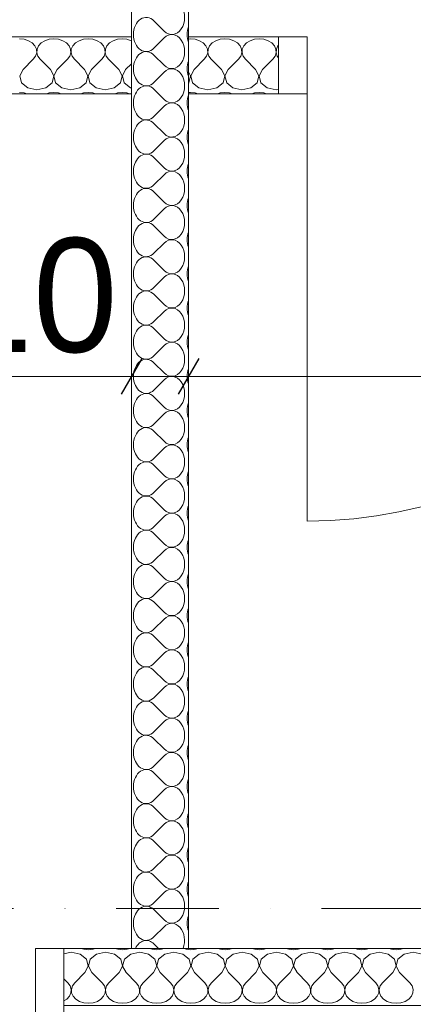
# Model space of a CAD drawing. Header units: millimetres. Extents: x 100377 to 152816, y -1988 to 13902.
# Tile 12 of 58: x 128399 to 129089, y 139 to 1867. Entities that reach past the tile are written whole.
import ezdxf

# ---------------------------------------------------------------- set-up
doc = ezdxf.new("R2010")
doc.units = ezdxf.units.MM
doc.header["$MEASUREMENT"] = 0
doc.linetypes.add('Kropki i Kreski', pattern=[360, 180, -90, 0, -90])
for name, color, linetype, lineweight in [('Nowe_0_Nr_pióra__1', 7, 'Continuous', 13), ('Nowe_0_Nr_pióra__58', 1, 'Continuous', 13), ('Nowe_299-A Wymiary Opisy_Nr_pióra__1', 7, 'Continuous', 13), ('Nowe_299-A Wymiary Opisy_Nr_pióra__21', 7, 'Continuous', 25), ('Nowe_810-G Ogólne_Nr_pióra__1', 7, 'Continuous', 13)]:
    doc.layers.add(name, color=color, linetype=linetype, lineweight=lineweight)
doc.layers.add('Nowe_299-A Wymiary Opisy', color=7, linetype='Continuous')
doc.styles.add('STYL_AUTOMATYCZNY_1', font='txt')
doc.dimstyles.new('STYL_AUTOMATYCZNY__2', dxfattribs={"dimtxt": 200, "dimasz": 47.5, "dimexe": 0.18, "dimexo": 300, "dimgap": 0.09, "dimtad": 1, "dimtih": 1, "dimtoh": 1, "dimdec": 0, "dimlfac": 0.1, "dimzin": 0, "dimdsep": 46, "dimtxsty": 'STYL_AUTOMATYCZNY_1', "dimblk": 'ARROWHEAD_2', "dimblk1": 'ARROWHEAD_2', "dimblk2": 'ARROWHEAD_2', "dimcen": 0.09, "dimclrd": 7, "dimclre": 7, "dimclrt": 7, "dimadec": 1, "dimazin": 0, "dimtfac": 1, "dimtdec": 4, "dimtmove": 0, "dimatfit": 3, "dimfxl": 0, "dimtolj": 1, "dimtzin": 0, "dimarcsym": 0})

# ---------------------------------------------------------------- blocks, each defined once
blk = doc.blocks.new('*X12')
at = {"layer": 'Nowe_0_Nr_pióra__1', "color": 7, "linetype": 'Continuous', "lineweight": 13}
for p, q in [((128407, 1832.6), (128398.8, 1833.5)), ((128414.6, 1830.1), (128407, 1832.6)), ((128450.6, 1832.6), (128443.1, 1830.1)), ((128458.8, 1833.5), (128450.6, 1832.6)), ((128467, 1832.6), (128458.8, 1833.5)), ((128474.6, 1830.1), (128467, 1832.6)), ((128510.6, 1832.6), (128503.1, 1830.1)), ((128518.8, 1833.5), (128510.6, 1832.6)), ((128527, 1832.6), (128518.8, 1833.5)), ((128534.6, 1830.1), (128527, 1832.6)), ((128570.6, 1832.6), (128563.1, 1830.1)), ((128578.8, 1833.5), (128570.6, 1832.6)), ((128587, 1832.6), (128578.8, 1833.5)), ((128594.6, 1830.1), (128587, 1832.6)), ((128421, 1826.2), (128414.6, 1830.1)), ((128425.7, 1821.1), (128421, 1826.2)), ((128428.3, 1815.2), (128425.7, 1821.1)), ((128428.7, 1809), (128428.3, 1815.2)), ((128429.4, 1815.2), (128429, 1809)), ((128432, 1821.1), (128429.4, 1815.2)), ((128436.7, 1826.2), (128432, 1821.1)), ((128443.1, 1830.1), (128436.7, 1826.2)), ((128481, 1826.2), (128474.6, 1830.1)), ((128485.7, 1821.1), (128481, 1826.2)), ((128488.3, 1815.2), (128485.7, 1821.1)), ((128488.7, 1809), (128488.3, 1815.2)), ((128489.4, 1815.2), (128489, 1809)), ((128492, 1821.1), (128489.4, 1815.2)), ((128496.7, 1826.2), (128492, 1821.1)), ((128503.1, 1830.1), (128496.7, 1826.2)), ((128541, 1826.2), (128534.6, 1830.1)), ((128545.7, 1821.1), (128541, 1826.2)), ((128548.3, 1815.2), (128545.7, 1821.1)), ((128548.7, 1809), (128548.3, 1815.2)), ((128549.4, 1815.2), (128549, 1809)), ((128552, 1821.1), (128549.4, 1815.2)), ((128556.7, 1826.2), (128552, 1821.1)), ((128563.1, 1830.1), (128556.7, 1826.2)), ((128594.9, 1829.9), (128594.6, 1830.1)), ((128404.8, 1779.7), (128422.8, 1797.6)), ((128422.8, 1797.6), (128426.8, 1803)), ((128426.8, 1803), (128428.7, 1809)), ((128429, 1809), (128430.8, 1803)), ((128430.8, 1803), (128434.8, 1797.6)), ((128452.8, 1779.7), (128434.8, 1797.6)), ((128464.8, 1779.7), (128482.8, 1797.6)), ((128482.8, 1797.6), (128486.8, 1803)), ((128486.8, 1803), (128488.7, 1809)), ((128489, 1809), (128490.8, 1803)), ((128490.8, 1803), (128494.8, 1797.6)), ((128512.8, 1779.7), (128494.8, 1797.6)), ((128524.8, 1779.7), (128542.8, 1797.6)), ((128542.8, 1797.6), (128546.8, 1803)), ((128546.8, 1803), (128548.7, 1809)), ((128549, 1809), (128550.8, 1803)), ((128550.8, 1803), (128554.8, 1797.6)), ((128572.8, 1779.7), (128554.8, 1797.6)), ((128584.8, 1779.7), (128594.9, 1789.7)), ((128404.8, 1779.7), (128399, 1768.3)), ((128399, 1768.3), (128402, 1756.2)), ((128458.7, 1768.3), (128452.8, 1779.7)), ((128455.7, 1756.2), (128458.7, 1768.3)), ((128464.8, 1779.7), (128459, 1768.3)), ((128459, 1768.3), (128462, 1756.2)), ((128518.7, 1768.3), (128512.8, 1779.7)), ((128515.7, 1756.2), (128518.7, 1768.3)), ((128524.8, 1779.7), (128519, 1768.3)), ((128519, 1768.3), (128522, 1756.2)), ((128578.7, 1768.3), (128572.8, 1779.7)), ((128575.7, 1756.2), (128578.7, 1768.3)), ((128584.8, 1779.7), (128579, 1768.3)), ((128579, 1768.3), (128582, 1756.2)), ((128402, 1756.2), (128413.1, 1747.2)), ((128413.1, 1747.2), (128428.8, 1743.9)), ((128428.8, 1743.9), (128444.6, 1747.2)), ((128444.6, 1747.2), (128455.7, 1756.2)), ((128462, 1756.2), (128473.1, 1747.2)), ((128473.1, 1747.2), (128488.8, 1743.9)), ((128488.8, 1743.9), (128504.6, 1747.2)), ((128504.6, 1747.2), (128515.7, 1756.2)), ((128522, 1756.2), (128533.1, 1747.2)), ((128533.1, 1747.2), (128548.8, 1743.9)), ((128548.8, 1743.9), (128564.6, 1747.2)), ((128564.6, 1747.2), (128575.7, 1756.2)), ((128582, 1756.2), (128593.1, 1747.2)), ((128593.1, 1747.2), (128594.9, 1746.8)), ((128407, 1738.5), (128398.8, 1739.4)), ((128411.6, 1737), (128407, 1738.5)), ((128450.6, 1738.5), (128446.1, 1737)), ((128458.8, 1739.4), (128450.6, 1738.5)), ((128467, 1738.5), (128458.8, 1739.4)), ((128471.6, 1737), (128467, 1738.5)), ((128510.6, 1738.5), (128506.1, 1737)), ((128518.8, 1739.4), (128510.6, 1738.5)), ((128527, 1738.5), (128518.8, 1739.4)), ((128531.6, 1737), (128527, 1738.5)), ((128570.6, 1738.5), (128566.1, 1737)), ((128578.8, 1739.4), (128570.6, 1738.5)), ((128587, 1738.5), (128578.8, 1739.4)), ((128591.6, 1737), (128587, 1738.5))]:
    blk.add_line(p, q, dxfattribs=at)
blk = doc.blocks.new('Wypełnienie_6_1', base_point=(0, 0))
at = {"layer": 'Nowe_0_Nr_pióra__1', "color": 7, "linetype": 'Continuous', "lineweight": 13, "flags": 128}
blk.add_lwpolyline([(126094.9, 1837), (126094.9, 1737), (128594.9, 1737), (128594.9, 1837)], close=True, dxfattribs=at)
at = {"layer": 'Nowe_0_Nr_pióra__1', "color": 7, "linetype": 'Continuous', "lineweight": 13}
blk.add_blockref('*X12', (0, 0), dxfattribs=at)
blk = doc.blocks.new('*X32')
at = {"layer": 'Nowe_0_Nr_pióra__1', "color": 7, "linetype": 'Continuous', "lineweight": 13}
for p, q in [((128652.2, 1847), (128634.3, 1865)), ((128652.2, 1835), (128634.3, 1817)), ((128652.2, 1787), (128634.3, 1805)), ((128652.2, 1775), (128634.3, 1757)), ((128652.2, 1727), (128634.3, 1745)), ((128652.2, 1715), (128634.3, 1697)), ((128652.2, 1667), (128634.3, 1685)), ((128652.2, 1655), (128634.3, 1637)), ((128652.2, 1607), (128634.3, 1625)), ((128652.2, 1595), (128634.3, 1577)), ((128652.2, 1547), (128634.3, 1565)), ((128652.2, 1535), (128634.3, 1517)), ((128652.2, 1487), (128634.3, 1505)), ((128652.2, 1475), (128634.3, 1457)), ((128652.2, 1427), (128634.3, 1445)), ((128652.2, 1415), (128634.3, 1397)), ((128652.2, 1367), (128634.3, 1385)), ((128652.2, 1355), (128634.3, 1337)), ((128652.2, 1307), (128634.3, 1325)), ((128652.2, 1295), (128634.3, 1277)), ((128652.2, 1247), (128634.3, 1265)), ((128652.2, 1235), (128634.3, 1217)), ((128652.2, 1187), (128634.3, 1205)), ((128652.2, 1175), (128634.3, 1157)), ((128652.2, 1127), (128634.3, 1145)), ((128652.2, 1115), (128634.3, 1097)), ((128652.2, 1067), (128634.3, 1085)), ((128652.2, 1055), (128634.3, 1037)), ((128652.2, 1007), (128634.3, 1025)), ((128652.2, 995), (128634.3, 977)), ((128652.2, 947), (128634.3, 965)), ((128652.2, 935), (128634.3, 917)), ((128652.2, 887), (128634.3, 905)), ((128652.2, 875), (128634.3, 857)), ((128652.2, 827), (128634.3, 845)), ((128652.2, 815), (128634.3, 797)), ((128652.2, 767), (128634.3, 785)), ((128652.2, 755), (128634.3, 737)), ((128652.2, 707), (128634.3, 725)), ((128652.2, 695), (128634.3, 677)), ((128652.2, 647), (128634.3, 665)), ((128652.2, 635), (128634.3, 617)), ((128652.2, 587), (128634.3, 605)), ((128652.2, 575), (128634.3, 557)), ((128652.2, 527), (128634.3, 545)), ((128652.2, 515), (128634.3, 497)), ((128652.2, 467), (128634.3, 485)), ((128652.2, 455), (128634.3, 437)), ((128652.2, 407), (128634.3, 425)), ((128652.2, 395), (128634.3, 377)), ((128652.2, 347), (128634.3, 365)), ((128652.2, 335), (128634.3, 317)), ((128652.2, 287), (128634.3, 305)), ((128652.2, 275), (128634.3, 257)), ((128642.2, 237), (128634.3, 245))]:
    blk.add_line(p, q, dxfattribs=at)
for centre, start_param, end_param in [((128665.7, 1871), 2.498092, 6.926686), ((128620.9, 1841), 5.639684, 7.853982), ((128715, 1841), 1.109107, 1.570796), ((128620.9, 1841), 1.570796, 3.785094), ((128665.7, 1811), 2.498092, 6.926686), ((128715, 1841), 1.570796, 2.032485), ((128620.9, 1781), 5.639684, 7.853982), ((128620.9, 1781), 1.570796, 3.785094), ((128665.7, 1751), 2.498092, 6.926686), ((128715, 1781), 1.109107, 1.570796), ((128715, 1781), 1.570796, 2.032485), ((128620.9, 1721), 5.639684, 7.853982), ((128715, 1721), 1.109107, 1.570796), ((128620.9, 1721), 1.570796, 3.785094), ((128665.7, 1691), 2.498092, 6.926686), ((128715, 1721), 1.570796, 2.032485), ((128620.9, 1661), 5.639684, 7.853982), ((128620.9, 1661), 1.570796, 3.785094), ((128665.7, 1631), 2.498092, 6.926686), ((128715, 1661), 1.109107, 1.570796), ((128715, 1661), 1.570796, 2.032485), ((128620.9, 1601), 5.639684, 7.853982), ((128715, 1601), 1.109107, 1.570796), ((128620.9, 1601), 1.570796, 3.785094), ((128665.7, 1571), 2.498092, 6.926686), ((128715, 1601), 1.570796, 2.032485), ((128620.9, 1541), 5.639684, 7.853982), ((128620.9, 1541), 1.570796, 3.785094), ((128665.7, 1511), 2.498092, 6.926686), ((128715, 1541), 1.109107, 1.570796), ((128715, 1541), 1.570796, 2.032485), ((128620.9, 1481), 5.639684, 7.853982), ((128715, 1481), 1.109107, 1.570796), ((128620.9, 1481), 1.570796, 3.785094), ((128665.7, 1451), 2.498092, 6.926686), ((128715, 1481), 1.570796, 2.032485), ((128620.9, 1421), 5.639684, 7.853982), ((128620.9, 1421), 1.570796, 3.785094), ((128665.7, 1391), 2.498092, 6.926686), ((128715, 1421), 1.109107, 1.570796), ((128715, 1421), 1.570796, 2.032485), ((128620.9, 1361), 5.639684, 7.853982), ((128715, 1361), 1.109107, 1.570796), ((128620.9, 1361), 1.570796, 3.785094), ((128665.7, 1331), 2.498092, 6.926686), ((128715, 1361), 1.570796, 2.032485), ((128620.9, 1301), 5.639684, 7.853982), ((128715, 1301), 1.109107, 1.570796), ((128620.9, 1301), 1.570796, 3.785094), ((128665.7, 1271), 2.498092, 6.926686), ((128715, 1301), 1.570796, 2.032485), ((128620.9, 1241), 5.639684, 7.853982), ((128715, 1241), 1.109107, 1.570796), ((128620.9, 1241), 1.570796, 3.785094), ((128665.7, 1211), 2.498092, 6.926686), ((128715, 1241), 1.570796, 2.032485), ((128620.9, 1181), 5.639684, 7.853982), ((128715, 1181), 1.109107, 1.570796), ((128620.9, 1181), 1.570796, 3.785094), ((128665.7, 1151), 2.498092, 6.926686), ((128715, 1181), 1.570796, 2.032485), ((128620.9, 1121), 5.639684, 7.853982), ((128665.7, 1091), 2.498092, 6.926686), ((128715, 1121), 1.109107, 1.570796), ((128620.9, 1121), 1.570796, 3.785094), ((128715, 1121), 1.570796, 2.032485), ((128620.9, 1061), 5.639684, 7.853982), ((128715, 1061), 1.109107, 1.570796), ((128620.9, 1061), 1.570796, 3.785094), ((128665.7, 1031), 2.498092, 6.926686), ((128715, 1061), 1.570796, 2.032485), ((128620.9, 1001), 5.639684, 7.853982), ((128665.7, 971), 2.498092, 6.926686), ((128715, 1001), 1.109107, 1.570796), ((128620.9, 1001), 1.570796, 3.785094), ((128715, 1001), 1.570796, 2.032485), ((128620.9, 941), 5.639684, 7.853982), ((128715, 941), 1.109107, 1.570796), ((128620.9, 941), 1.570796, 3.785094), ((128665.7, 911), 2.498092, 6.926686), ((128715, 941), 1.570796, 2.032485), ((128620.9, 881), 5.639684, 7.853982), ((128665.7, 851), 2.498092, 6.926686), ((128715, 881), 1.109107, 1.570796), ((128620.9, 881), 1.570796, 3.785094), ((128715, 881), 1.570796, 2.032485), ((128620.9, 821), 5.639684, 7.853982), ((128715, 821), 1.109107, 1.570796), ((128620.9, 821), 1.570796, 3.785094), ((128665.7, 791), 2.498092, 6.926686), ((128715, 821), 1.570796, 2.032485), ((128620.9, 761), 5.639684, 7.853982), ((128620.9, 761), 1.570796, 3.785094), ((128665.7, 731), 2.498092, 6.926686), ((128715, 761), 1.109107, 1.570796), ((128715, 761), 1.570796, 2.032485), ((128620.9, 701), 5.639684, 7.853982), ((128715, 701), 1.109107, 1.570796), ((128620.9, 701), 1.570796, 3.785094), ((128665.7, 671), 2.498092, 6.926686), ((128715, 701), 1.570796, 2.032485), ((128620.9, 641), 5.639684, 7.853982), ((128620.9, 641), 1.570796, 3.785094), ((128665.7, 611), 2.498092, 6.926686), ((128715, 641), 1.109107, 1.570796), ((128715, 641), 1.570796, 2.032485), ((128620.9, 581), 5.639684, 7.853982), ((128715, 581), 1.109107, 1.570796), ((128620.9, 581), 1.570796, 3.785094), ((128665.7, 551), 2.498092, 6.926686), ((128715, 581), 1.570796, 2.032485), ((128620.9, 521), 5.639684, 7.853982), ((128620.9, 521), 1.570796, 3.785094), ((128665.7, 491), 2.498092, 6.926686), ((128715, 521), 1.109107, 1.570796), ((128715, 521), 1.570796, 2.032485), ((128620.9, 461), 5.639684, 7.853982), ((128715, 461), 1.109107, 1.570796), ((128620.9, 461), 1.570796, 3.785094), ((128665.7, 431), 2.498092, 6.926686), ((128715, 461), 1.570796, 2.032485), ((128620.9, 401), 5.639684, 7.853982), ((128620.9, 401), 1.570796, 3.785094), ((128665.7, 371), 2.498092, 6.926686), ((128715, 401), 1.109107, 1.570796), ((128715, 401), 1.570796, 2.032485), ((128620.9, 341), 5.639684, 7.853982), ((128715, 341), 1.109107, 1.570796), ((128620.9, 341), 1.570796, 3.785094), ((128665.7, 311), 2.498092, 6.926686), ((128715, 341), 1.570796, 2.032485), ((128620.9, 281), 5.639684, 7.853982), ((128715, 281), 1.109107, 1.570796), ((128620.9, 281), 1.570796, 3.785094), ((128665.7, 251), 4.229129, 6.926686), ((128715, 281), 1.570796, 2.032485), ((128620.9, 221), 5.639684, 7.289081)]:
    blk.add_ellipse(centre, major_axis=(0, 30), ratio=0.746596, start_param=start_param, end_param=end_param, dxfattribs=at)
blk = doc.blocks.new('Wypełnienie_16_1', base_point=(0, 0))
at = {"layer": 'Nowe_0_Nr_pióra__1', "color": 7, "linetype": 'Continuous', "lineweight": 13, "flags": 128}
blk.add_lwpolyline([(128594.9, 237), (128694.9, 237), (128694.9, 6504), (128594.9, 6504)], close=True, dxfattribs=at)
at = {"layer": 'Nowe_0_Nr_pióra__1', "color": 7, "linetype": 'Continuous', "lineweight": 13}
blk.add_blockref('*X32', (0, 0), dxfattribs=at)
blk = doc.blocks.new('*X40')
at = {"layer": 'Nowe_0_Nr_pióra__1', "color": 7, "linetype": 'Continuous', "lineweight": 13}
for p, q in [((128698.8, 1833.5), (128694.9, 1833)), ((128707, 1832.6), (128698.8, 1833.5)), ((128714.6, 1830.1), (128707, 1832.6)), ((128750.6, 1832.6), (128743.1, 1830.1)), ((128758.8, 1833.5), (128750.6, 1832.6)), ((128767, 1832.6), (128758.8, 1833.5)), ((128774.6, 1830.1), (128767, 1832.6)), ((128810.6, 1832.6), (128803.1, 1830.1)), ((128818.8, 1833.5), (128810.6, 1832.6)), ((128827, 1832.6), (128818.8, 1833.5)), ((128834.6, 1830.1), (128827, 1832.6)), ((128721, 1826.2), (128714.6, 1830.1)), ((128725.7, 1821.1), (128721, 1826.2)), ((128728.3, 1815.2), (128725.7, 1821.1)), ((128728.7, 1809), (128728.3, 1815.2)), ((128729.4, 1815.2), (128729, 1809)), ((128732, 1821.1), (128729.4, 1815.2)), ((128736.7, 1826.2), (128732, 1821.1)), ((128743.1, 1830.1), (128736.7, 1826.2)), ((128781, 1826.2), (128774.6, 1830.1)), ((128785.7, 1821.1), (128781, 1826.2)), ((128788.3, 1815.2), (128785.7, 1821.1)), ((128788.7, 1809), (128788.3, 1815.2)), ((128789.4, 1815.2), (128789, 1809)), ((128792, 1821.1), (128789.4, 1815.2)), ((128796.7, 1826.2), (128792, 1821.1)), ((128803.1, 1830.1), (128796.7, 1826.2)), ((128841, 1826.2), (128834.6, 1830.1)), ((128845.7, 1821.1), (128841, 1826.2)), ((128848.3, 1815.2), (128845.7, 1821.1)), ((128848.7, 1809), (128848.3, 1815.2)), ((128849.4, 1815.2), (128849, 1809)), ((128852, 1821.1), (128849.4, 1815.2)), ((128853.1, 1822.2), (128852, 1821.1)), ((128704.8, 1779.7), (128722.8, 1797.6)), ((128722.8, 1797.6), (128726.8, 1803)), ((128726.8, 1803), (128728.7, 1809)), ((128729, 1809), (128730.8, 1803)), ((128730.8, 1803), (128734.8, 1797.6)), ((128752.8, 1779.7), (128734.8, 1797.6)), ((128764.8, 1779.7), (128782.8, 1797.6)), ((128782.8, 1797.6), (128786.8, 1803)), ((128786.8, 1803), (128788.7, 1809)), ((128789, 1809), (128790.8, 1803)), ((128790.8, 1803), (128794.8, 1797.6)), ((128812.8, 1779.7), (128794.8, 1797.6)), ((128824.8, 1779.7), (128842.8, 1797.6)), ((128842.8, 1797.6), (128846.8, 1803)), ((128846.8, 1803), (128848.7, 1809)), ((128849, 1809), (128850.8, 1803)), ((128850.8, 1803), (128853.1, 1800)), ((128698.7, 1768.3), (128694.9, 1775.7)), ((128695.7, 1756.2), (128698.7, 1768.3)), ((128704.8, 1779.7), (128699, 1768.3)), ((128699, 1768.3), (128702, 1756.2)), ((128758.7, 1768.3), (128752.8, 1779.7)), ((128755.7, 1756.2), (128758.7, 1768.3)), ((128764.8, 1779.7), (128759, 1768.3)), ((128759, 1768.3), (128762, 1756.2)), ((128818.7, 1768.3), (128812.8, 1779.7)), ((128815.7, 1756.2), (128818.7, 1768.3)), ((128824.8, 1779.7), (128819, 1768.3)), ((128819, 1768.3), (128822, 1756.2)), ((128694.9, 1755.6), (128695.7, 1756.2)), ((128702, 1756.2), (128713.1, 1747.2)), ((128713.1, 1747.2), (128728.8, 1743.9)), ((128728.8, 1743.9), (128744.6, 1747.2)), ((128744.6, 1747.2), (128755.7, 1756.2)), ((128762, 1756.2), (128773.1, 1747.2)), ((128773.1, 1747.2), (128788.8, 1743.9)), ((128788.8, 1743.9), (128804.6, 1747.2)), ((128804.6, 1747.2), (128815.7, 1756.2)), ((128822, 1756.2), (128833.1, 1747.2)), ((128833.1, 1747.2), (128848.8, 1743.9)), ((128698.8, 1739.4), (128694.9, 1739)), ((128707, 1738.5), (128698.8, 1739.4)), ((128711.6, 1737), (128707, 1738.5)), ((128750.6, 1738.5), (128746.1, 1737)), ((128758.8, 1739.4), (128750.6, 1738.5)), ((128767, 1738.5), (128758.8, 1739.4)), ((128771.6, 1737), (128767, 1738.5)), ((128810.6, 1738.5), (128806.1, 1737)), ((128818.8, 1739.4), (128810.6, 1738.5)), ((128827, 1738.5), (128818.8, 1739.4)), ((128831.6, 1737), (128827, 1738.5)), ((128848.8, 1743.9), (128853.1, 1744.8))]:
    blk.add_line(p, q, dxfattribs=at)
blk = doc.blocks.new('Wypełnienie_20_1', base_point=(0, 0))
at = {"layer": 'Nowe_0_Nr_pióra__1', "color": 7, "linetype": 'Continuous', "lineweight": 13, "flags": 128}
blk.add_lwpolyline([(128694.9, 1737), (128853.1, 1737), (128853.1, 1837), (128694.9, 1837)], close=True, dxfattribs=at)
at = {"layer": 'Nowe_0_Nr_pióra__1', "color": 7, "linetype": 'Continuous', "lineweight": 13}
blk.add_blockref('*X40', (0, 0), dxfattribs=at)
blk = doc.blocks.new('*X62')
at = {"layer": 'Nowe_0_Nr_pióra__1', "color": 7, "linetype": 'Continuous', "lineweight": 13}
for p, q in [((128489.4, 230.2), (128476.4, 227.5)), ((128505.1, 226.9), (128489.4, 230.2)), ((128516.2, 217.8), (128505.1, 226.9)), ((128506.6, 237), (128511.2, 235.5)), ((128511.2, 235.5), (128519.4, 234.7)), ((128519.4, 234.7), (128527.6, 235.5)), ((128533.6, 226.9), (128522.5, 217.8)), ((128527.6, 235.5), (128532.1, 237)), ((128549.4, 230.2), (128533.6, 226.9)), ((128565.1, 226.9), (128549.4, 230.2)), ((128576.2, 217.8), (128565.1, 226.9)), ((128566.6, 237), (128571.2, 235.5)), ((128571.2, 235.5), (128579.4, 234.7)), ((128579.4, 234.7), (128587.6, 235.5)), ((128593.6, 226.9), (128582.5, 217.8)), ((128587.6, 235.5), (128592.1, 237)), ((128609.4, 230.2), (128593.6, 226.9)), ((128625.1, 226.9), (128609.4, 230.2)), ((128636.2, 217.8), (128625.1, 226.9)), ((128626.6, 237), (128631.2, 235.5)), ((128631.2, 235.5), (128639.4, 234.7)), ((128639.4, 234.7), (128647.6, 235.5)), ((128653.6, 226.9), (128642.5, 217.8)), ((128647.6, 235.5), (128652.1, 237)), ((128669.4, 230.2), (128653.6, 226.9)), ((128685.1, 226.9), (128669.4, 230.2)), ((128696.2, 217.8), (128685.1, 226.9)), ((128686.6, 237), (128691.2, 235.5)), ((128691.2, 235.5), (128699.4, 234.7)), ((128699.4, 234.7), (128707.6, 235.5)), ((128713.6, 226.9), (128702.5, 217.8)), ((128707.6, 235.5), (128712.1, 237)), ((128729.4, 230.2), (128713.6, 226.9)), ((128745.1, 226.9), (128729.4, 230.2)), ((128756.2, 217.8), (128745.1, 226.9)), ((128746.6, 237), (128751.2, 235.5)), ((128751.2, 235.5), (128759.4, 234.7)), ((128759.4, 234.7), (128767.6, 235.5)), ((128773.6, 226.9), (128762.5, 217.8)), ((128767.6, 235.5), (128772.1, 237)), ((128789.4, 230.2), (128773.6, 226.9)), ((128805.1, 226.9), (128789.4, 230.2)), ((128816.2, 217.8), (128805.1, 226.9)), ((128806.6, 237), (128811.2, 235.5)), ((128811.2, 235.5), (128819.4, 234.7)), ((128819.4, 234.7), (128827.6, 235.5)), ((128833.6, 226.9), (128822.5, 217.8)), ((128827.6, 235.5), (128832.1, 237)), ((128849.4, 230.2), (128833.6, 226.9)), ((128865.1, 226.9), (128849.4, 230.2)), ((128876.2, 217.8), (128865.1, 226.9)), ((128866.6, 237), (128871.2, 235.5)), ((128871.2, 235.5), (128879.4, 234.7)), ((128879.4, 234.7), (128887.6, 235.5)), ((128893.6, 226.9), (128882.5, 217.8)), ((128887.6, 235.5), (128892.1, 237)), ((128909.4, 230.2), (128893.6, 226.9)), ((128925.1, 226.9), (128909.4, 230.2)), ((128936.2, 217.8), (128925.1, 226.9)), ((128926.6, 237), (128931.2, 235.5)), ((128931.2, 235.5), (128939.4, 234.7)), ((128939.4, 234.7), (128947.6, 235.5)), ((128953.6, 226.9), (128942.5, 217.8)), ((128947.6, 235.5), (128952.1, 237)), ((128969.4, 230.2), (128953.6, 226.9)), ((128985.1, 226.9), (128969.4, 230.2)), ((128996.2, 217.8), (128985.1, 226.9)), ((128986.6, 237), (128991.2, 235.5)), ((128991.2, 235.5), (128999.4, 234.7)), ((128999.4, 234.7), (129007.6, 235.5)), ((129013.6, 226.9), (129002.5, 217.8)), ((129007.6, 235.5), (129012.1, 237)), ((129029.4, 230.2), (129013.6, 226.9)), ((129045.1, 226.9), (129029.4, 230.2)), ((129056.2, 217.8), (129045.1, 226.9)), ((129046.6, 237), (129051.2, 235.5)), ((129051.2, 235.5), (129059.4, 234.7)), ((129059.4, 234.7), (129067.6, 235.5)), ((129073.6, 226.9), (129062.5, 217.8)), ((129067.6, 235.5), (129072.1, 237)), ((129089.4, 230.2), (129073.6, 226.9)), ((129105.1, 226.9), (129089.4, 230.2)), ((128519.2, 205.8), (128516.2, 217.8)), ((128522.5, 217.8), (128519.5, 205.8)), ((128579.2, 205.8), (128576.2, 217.8)), ((128582.5, 217.8), (128579.5, 205.8)), ((128639.2, 205.8), (128636.2, 217.8)), ((128642.5, 217.8), (128639.5, 205.8)), ((128699.2, 205.8), (128696.2, 217.8)), ((128702.5, 217.8), (128699.5, 205.8)), ((128759.2, 205.8), (128756.2, 217.8)), ((128762.5, 217.8), (128759.5, 205.8)), ((128819.2, 205.8), (128816.2, 217.8)), ((128822.5, 217.8), (128819.5, 205.8)), ((128879.2, 205.8), (128876.2, 217.8)), ((128882.5, 217.8), (128879.5, 205.8)), ((128939.2, 205.8), (128936.2, 217.8)), ((128942.5, 217.8), (128939.5, 205.8)), ((128999.2, 205.8), (128996.2, 217.8)), ((129002.5, 217.8), (128999.5, 205.8)), ((129059.2, 205.8), (129056.2, 217.8)), ((129062.5, 217.8), (129059.5, 205.8)), ((128513.4, 194.4), (128495.4, 176.5)), ((128513.4, 194.4), (128519.2, 205.8)), ((128519.5, 205.8), (128525.4, 194.4)), ((128525.4, 194.4), (128543.4, 176.5)), ((128573.4, 194.4), (128555.4, 176.5)), ((128573.4, 194.4), (128579.2, 205.8)), ((128579.5, 205.8), (128585.4, 194.4)), ((128585.4, 194.4), (128603.4, 176.5)), ((128633.4, 194.4), (128615.4, 176.5)), ((128633.4, 194.4), (128639.2, 205.8)), ((128639.5, 205.8), (128645.4, 194.4)), ((128645.4, 194.4), (128663.4, 176.5)), ((128693.4, 194.4), (128675.4, 176.5)), ((128693.4, 194.4), (128699.2, 205.8)), ((128699.5, 205.8), (128705.4, 194.4)), ((128705.4, 194.4), (128723.4, 176.5)), ((128753.4, 194.4), (128735.4, 176.5)), ((128753.4, 194.4), (128759.2, 205.8)), ((128759.5, 205.8), (128765.4, 194.4)), ((128765.4, 194.4), (128783.4, 176.5)), ((128813.4, 194.4), (128795.4, 176.5)), ((128813.4, 194.4), (128819.2, 205.8)), ((128819.5, 205.8), (128825.4, 194.4)), ((128825.4, 194.4), (128843.4, 176.5)), ((128873.4, 194.4), (128855.4, 176.5)), ((128873.4, 194.4), (128879.2, 205.8)), ((128879.5, 205.8), (128885.4, 194.4)), ((128885.4, 194.4), (128903.4, 176.5)), ((128933.4, 194.4), (128915.4, 176.5)), ((128933.4, 194.4), (128939.2, 205.8)), ((128939.5, 205.8), (128945.4, 194.4)), ((128945.4, 194.4), (128963.4, 176.5)), ((128993.4, 194.4), (128975.4, 176.5)), ((128993.4, 194.4), (128999.2, 205.8)), ((128999.5, 205.8), (129005.4, 194.4)), ((129005.4, 194.4), (129023.4, 176.5)), ((129053.4, 194.4), (129035.4, 176.5)), ((129053.4, 194.4), (129059.2, 205.8)), ((129059.5, 205.8), (129065.4, 194.4)), ((129065.4, 194.4), (129083.4, 176.5)), ((128476.4, 183.4), (128483.4, 176.5)), ((128487.4, 171.1), (128483.4, 176.5)), ((128495.4, 176.5), (128491.3, 171.1)), ((128547.4, 171.1), (128543.4, 176.5)), ((128555.4, 176.5), (128551.3, 171.1)), ((128607.4, 171.1), (128603.4, 176.5)), ((128615.4, 176.5), (128611.3, 171.1)), ((128667.4, 171.1), (128663.4, 176.5)), ((128675.4, 176.5), (128671.3, 171.1)), ((128727.4, 171.1), (128723.4, 176.5)), ((128735.4, 176.5), (128731.3, 171.1)), ((128787.4, 171.1), (128783.4, 176.5)), ((128795.4, 176.5), (128791.3, 171.1)), ((128847.4, 171.1), (128843.4, 176.5)), ((128855.4, 176.5), (128851.3, 171.1)), ((128907.4, 171.1), (128903.4, 176.5)), ((128915.4, 176.5), (128911.3, 171.1)), ((128967.4, 171.1), (128963.4, 176.5)), ((128975.4, 176.5), (128971.3, 171.1)), ((129027.4, 171.1), (129023.4, 176.5)), ((129035.4, 176.5), (129031.3, 171.1)), ((129087.4, 171.1), (129083.4, 176.5)), ((128486.2, 153), (128488.8, 158.9)), ((128489.2, 165), (128487.4, 171.1)), ((128488.8, 158.9), (128489.2, 165)), ((128491.3, 171.1), (128489.5, 165)), ((128489.5, 165), (128489.9, 158.9)), ((128489.9, 158.9), (128492.5, 153)), ((128546.2, 153), (128548.8, 158.9)), ((128549.2, 165), (128547.4, 171.1)), ((128548.8, 158.9), (128549.2, 165)), ((128551.3, 171.1), (128549.5, 165)), ((128549.5, 165), (128549.9, 158.9)), ((128549.9, 158.9), (128552.5, 153)), ((128606.2, 153), (128608.8, 158.9)), ((128609.2, 165), (128607.4, 171.1)), ((128608.8, 158.9), (128609.2, 165)), ((128611.3, 171.1), (128609.5, 165)), ((128609.5, 165), (128609.9, 158.9)), ((128609.9, 158.9), (128612.5, 153)), ((128666.2, 153), (128668.8, 158.9)), ((128669.2, 165), (128667.4, 171.1)), ((128668.8, 158.9), (128669.2, 165)), ((128671.3, 171.1), (128669.5, 165)), ((128669.5, 165), (128669.9, 158.9)), ((128669.9, 158.9), (128672.5, 153)), ((128726.2, 153), (128728.8, 158.9)), ((128729.2, 165), (128727.4, 171.1)), ((128728.8, 158.9), (128729.2, 165)), ((128731.3, 171.1), (128729.5, 165)), ((128729.5, 165), (128729.9, 158.9)), ((128729.9, 158.9), (128732.5, 153)), ((128786.2, 153), (128788.8, 158.9)), ((128789.2, 165), (128787.4, 171.1)), ((128788.8, 158.9), (128789.2, 165)), ((128791.3, 171.1), (128789.5, 165)), ((128789.5, 165), (128789.9, 158.9)), ((128789.9, 158.9), (128792.5, 153)), ((128846.2, 153), (128848.8, 158.9)), ((128849.2, 165), (128847.4, 171.1)), ((128848.8, 158.9), (128849.2, 165)), ((128851.3, 171.1), (128849.5, 165)), ((128849.5, 165), (128849.9, 158.9)), ((128849.9, 158.9), (128852.5, 153)), ((128906.2, 153), (128908.8, 158.9)), ((128909.2, 165), (128907.4, 171.1)), ((128908.8, 158.9), (128909.2, 165)), ((128911.3, 171.1), (128909.5, 165)), ((128909.5, 165), (128909.9, 158.9)), ((128909.9, 158.9), (128912.5, 153)), ((128966.2, 153), (128968.8, 158.9)), ((128969.2, 165), (128967.4, 171.1)), ((128968.8, 158.9), (128969.2, 165)), ((128971.3, 171.1), (128969.5, 165)), ((128969.5, 165), (128969.9, 158.9)), ((128969.9, 158.9), (128972.5, 153)), ((129026.2, 153), (129028.8, 158.9)), ((129029.2, 165), (129027.4, 171.1)), ((129028.8, 158.9), (129029.2, 165)), ((129031.3, 171.1), (129029.5, 165)), ((129029.5, 165), (129029.9, 158.9)), ((129029.9, 158.9), (129032.5, 153)), ((129086.2, 153), (129088.8, 158.9)), ((129089.2, 165), (129087.4, 171.1)), ((129088.8, 158.9), (129089.2, 165)), ((128476.4, 144.7), (128481.5, 147.9)), ((128481.5, 147.9), (128486.2, 153)), ((128492.5, 153), (128497.2, 147.9)), ((128497.2, 147.9), (128503.6, 144)), ((128503.6, 144), (128511.2, 141.5)), ((128511.2, 141.5), (128519.4, 140.6)), ((128519.4, 140.6), (128527.6, 141.5)), ((128527.6, 141.5), (128535.1, 144)), ((128535.1, 144), (128541.5, 147.9)), ((128541.5, 147.9), (128546.2, 153)), ((128552.5, 153), (128557.2, 147.9)), ((128557.2, 147.9), (128563.6, 144)), ((128563.6, 144), (128571.2, 141.5)), ((128571.2, 141.5), (128579.4, 140.6)), ((128579.4, 140.6), (128587.6, 141.5)), ((128587.6, 141.5), (128595.1, 144)), ((128595.1, 144), (128601.5, 147.9)), ((128601.5, 147.9), (128606.2, 153)), ((128612.5, 153), (128617.2, 147.9)), ((128617.2, 147.9), (128623.6, 144)), ((128623.6, 144), (128631.2, 141.5)), ((128631.2, 141.5), (128639.4, 140.6)), ((128639.4, 140.6), (128647.6, 141.5)), ((128647.6, 141.5), (128655.1, 144)), ((128655.1, 144), (128661.5, 147.9)), ((128661.5, 147.9), (128666.2, 153)), ((128672.5, 153), (128677.2, 147.9)), ((128677.2, 147.9), (128683.6, 144)), ((128683.6, 144), (128691.2, 141.5)), ((128691.2, 141.5), (128699.4, 140.6)), ((128699.4, 140.6), (128707.6, 141.5)), ((128707.6, 141.5), (128715.1, 144)), ((128715.1, 144), (128721.5, 147.9)), ((128721.5, 147.9), (128726.2, 153)), ((128732.5, 153), (128737.2, 147.9)), ((128737.2, 147.9), (128743.6, 144)), ((128743.6, 144), (128751.2, 141.5)), ((128751.2, 141.5), (128759.4, 140.6)), ((128759.4, 140.6), (128767.6, 141.5)), ((128767.6, 141.5), (128775.1, 144)), ((128775.1, 144), (128781.5, 147.9)), ((128781.5, 147.9), (128786.2, 153)), ((128792.5, 153), (128797.2, 147.9)), ((128797.2, 147.9), (128803.6, 144)), ((128803.6, 144), (128811.2, 141.5)), ((128811.2, 141.5), (128819.4, 140.6)), ((128819.4, 140.6), (128827.6, 141.5)), ((128827.6, 141.5), (128835.1, 144)), ((128835.1, 144), (128841.5, 147.9)), ((128841.5, 147.9), (128846.2, 153)), ((128852.5, 153), (128857.2, 147.9)), ((128857.2, 147.9), (128863.6, 144)), ((128863.6, 144), (128871.2, 141.5)), ((128871.2, 141.5), (128879.4, 140.6)), ((128879.4, 140.6), (128887.6, 141.5)), ((128887.6, 141.5), (128895.1, 144)), ((128895.1, 144), (128901.5, 147.9)), ((128901.5, 147.9), (128906.2, 153)), ((128912.5, 153), (128917.2, 147.9)), ((128917.2, 147.9), (128923.6, 144)), ((128923.6, 144), (128931.2, 141.5)), ((128931.2, 141.5), (128939.4, 140.6)), ((128939.4, 140.6), (128947.6, 141.5)), ((128947.6, 141.5), (128955.1, 144)), ((128955.1, 144), (128961.5, 147.9)), ((128961.5, 147.9), (128966.2, 153)), ((128972.5, 153), (128977.2, 147.9)), ((128977.2, 147.9), (128983.6, 144)), ((128983.6, 144), (128991.2, 141.5)), ((128991.2, 141.5), (128999.4, 140.6)), ((128999.4, 140.6), (129007.6, 141.5)), ((129007.6, 141.5), (129015.1, 144)), ((129015.1, 144), (129021.5, 147.9)), ((129021.5, 147.9), (129026.2, 153)), ((129032.5, 153), (129037.2, 147.9)), ((129037.2, 147.9), (129043.6, 144)), ((129043.6, 144), (129051.2, 141.5)), ((129051.2, 141.5), (129059.4, 140.6)), ((129059.4, 140.6), (129067.6, 141.5)), ((129067.6, 141.5), (129075.1, 144)), ((129075.1, 144), (129081.5, 147.9)), ((129081.5, 147.9), (129086.2, 153))]:
    blk.add_line(p, q, dxfattribs=at)
blk = doc.blocks.new('Wypełnienie_31_1', base_point=(0, 0))
at = {"layer": 'Nowe_0_Nr_pióra__1', "color": 7, "linetype": 'Continuous', "lineweight": 13, "flags": 128}
blk.add_lwpolyline([(128476.4, 137), (131716.2, 137), (131716.2, 237), (128476.4, 237)], close=True, dxfattribs=at)
at = {"layer": 'Nowe_0_Nr_pióra__1', "color": 7, "linetype": 'Continuous', "lineweight": 13}
blk.add_blockref('*X62', (0, 0), dxfattribs=at)
blk = doc.blocks.new('*D177')
at = {"layer": 'Nowe_299-A Wymiary Opisy_Nr_pióra__1', "color": 7, "linetype": 'Continuous', "lineweight": 13}
for p, q in [((126194.9, 996.1), (126194.9, 1287.8)), ((128594.9, 968.7), (128594.9, 1287.8)), ((126194.9, 1240.9), (128594.9, 1240.9))]:
    blk.add_line(p, q, dxfattribs=at)
at = {"layer": 'Nowe_299-A Wymiary Opisy_Nr_pióra__21', "color": 7, "linetype": 'Continuous', "lineweight": 25}
for p, q in [((126212.9, 1272.1), (126176.9, 1209.6)), ((128612.9, 1272.1), (128576.9, 1209.6))]:
    blk.add_line(p, q, dxfattribs=at)
at = {"layer": 'Nowe_299-A Wymiary Opisy_Nr_pióra__1', "color": 7, "lineweight": 13, "char_height": 200, "attachment_point": 7, "style": 'STYL_AUTOMATYCZNY_1'}
for s, insert in [('{\\A1;240}', (127015.5, 1280.9)), ('{\\A1;10}', (128273.3, 1280.9))]:
    blk.add_mtext(s, dxfattribs=dict(at, insert=insert))
blk = doc.blocks.new('ARROWHEAD_2')
at = {"color": 0, "linetype": 'Continuous', "lineweight": 0}
for p, q in [((-0.378, -0.655), (0.378, 0.655)), ((0, 0), (-1, 0))]:
    blk.add_line(p, q, dxfattribs=at)
blk = doc.blocks.new('*D178')
at = {"layer": 'Nowe_299-A Wymiary Opisy_Nr_pióra__1', "color": 7, "linetype": 'Continuous', "lineweight": 13}
for p, q in [((128594.9, 968.7), (128594.9, 1287.8)), ((128694.9, 973.3), (128694.9, 1287.8)), ((128594.9, 1240.9), (128694.9, 1240.9))]:
    blk.add_line(p, q, dxfattribs=at)
at = {"layer": 'Nowe_299-A Wymiary Opisy_Nr_pióra__21', "color": 7, "linetype": 'Continuous', "lineweight": 25}
for p, q in [((128612.9, 1272.1), (128576.9, 1209.6)), ((128712.9, 1272.1), (128676.9, 1209.6))]:
    blk.add_line(p, q, dxfattribs=at)
blk = doc.blocks.new('*D179')
at = {"layer": 'Nowe_299-A Wymiary Opisy_Nr_pióra__1', "color": 7, "linetype": 'Continuous', "lineweight": 13}
for p, q in [((128694.9, 973.3), (128694.9, 1287.8)), ((131377.7, 824.1), (131377.7, 1287.8)), ((128694.9, 1240.9), (131377.7, 1240.9))]:
    blk.add_line(p, q, dxfattribs=at)
at = {"layer": 'Nowe_299-A Wymiary Opisy_Nr_pióra__21', "color": 7, "linetype": 'Continuous', "lineweight": 25}
for p, q in [((128712.9, 1272.1), (128676.9, 1209.6)), ((131395.7, 1272.1), (131359.6, 1209.6))]:
    blk.add_line(p, q, dxfattribs=at)
at = {"layer": 'Nowe_299-A Wymiary Opisy_Nr_pióra__1', "color": 7, "lineweight": 13, "char_height": 200, "attachment_point": 7, "style": 'STYL_AUTOMATYCZNY_1'}
for s, insert in [('{\\A1;268}', (129656.8, 1280.9)), ('{\\A1;10}', (131056, 1280.9))]:
    blk.add_mtext(s, dxfattribs=dict(at, insert=insert))

msp = doc.modelspace()

# ---------------------------------------------------------------- linework, layer by layer
at = {"layer": 'Nowe_0_Nr_pióra__58', "color": 1, "linetype": 'Continuous', "lineweight": 13}
for points in [[(128594.9, 11937), (128594.9, 237)], [(128594.9, 1837), (126094.9, 1837), (126094.9, 137)]]:
    msp.add_lwpolyline(points, dxfattribs=at)
at = {"layer": 'Nowe_810-G Ogólne_Nr_pióra__1', "color": 7, "linetype": 'Continuous', "lineweight": 13}
for points in [[(128594.9, 6554), (128594.9, 237)], [(128594.9, 6554), (128594.9, 237)], [(128853.1, 1776.9), (128853.1, 1837), (128903.1, 1837), (128903.1, 1737), (128853.1, 1737), (128853.1, 1837)], [(128903.1, 1787), (128903.1, 987)], [(128694.9, 1737), (128694.9, 237), (131377.7, 237)], [(128476.4, 76.9), (128476.4, 237), (128426.4, 237), (128426.4, 37), (128476.4, 37), (128476.4, 137)], [(128426.4, 237), (128594.9, 237)], [(128694.9, 237), (131716.2, 237)]]:
    msp.add_lwpolyline(points, dxfattribs=at)
at = {"layer": 'Nowe_810-G Ogólne_Nr_pióra__1', "color": 7, "linetype": 'Kropki i Kreski', "lineweight": 13}
msp.add_lwpolyline([(100840.7, 307), (139132.9, 307)], dxfattribs=at)
at = {"layer": 'Nowe_810-G Ogólne_Nr_pióra__1', "color": 7, "linetype": 'Continuous', "lineweight": 13}
msp.add_arc((128903.1, 1787), 800, 270, 0, dxfattribs=at)

# ---------------------------------------------------------------- block references
at = {"layer": 'Nowe_0_Nr_pióra__1', "color": 7, "linetype": 'Continuous', "lineweight": 13}
for name in ['Wypełnienie_16_1', 'Wypełnienie_6_1', 'Wypełnienie_20_1', 'Wypełnienie_31_1']:
    msp.add_blockref(name, (0, 0), dxfattribs=at)

# ---------------------------------------------------------------- dimensions: what is measured, and where the dimension line sits
at = {"layer": 'Nowe_299-A Wymiary Opisy', "color": 7, "linetype": 'Continuous', "lineweight": 13}
for base, p1, p2, picture, middle in [((128594.9, 1240.9), (126194.9, 696.1), (128594.9, 668.7), '*D177', (127244.2, 1380.9)), ((131377.7, 1240.9), (128694.9, 673.3), (131377.7, 524.1), '*D179', (129885.6, 1380.9)), ((128694.9, 1240.9), (128594.9, 668.7), (128694.9, 673.3), '*D178', (128425.8, 1380.9))]:
    dim = msp.add_linear_dim(base=base, p1=p1, p2=p2, dimstyle='STYL_AUTOMATYCZNY__2', dxfattribs=at)
    dim.commit()
    dim.dimension.update_dxf_attribs({"geometry": picture, "text_midpoint": middle, "dimtype": 160})

doc.saveas('drawing.dxf')
